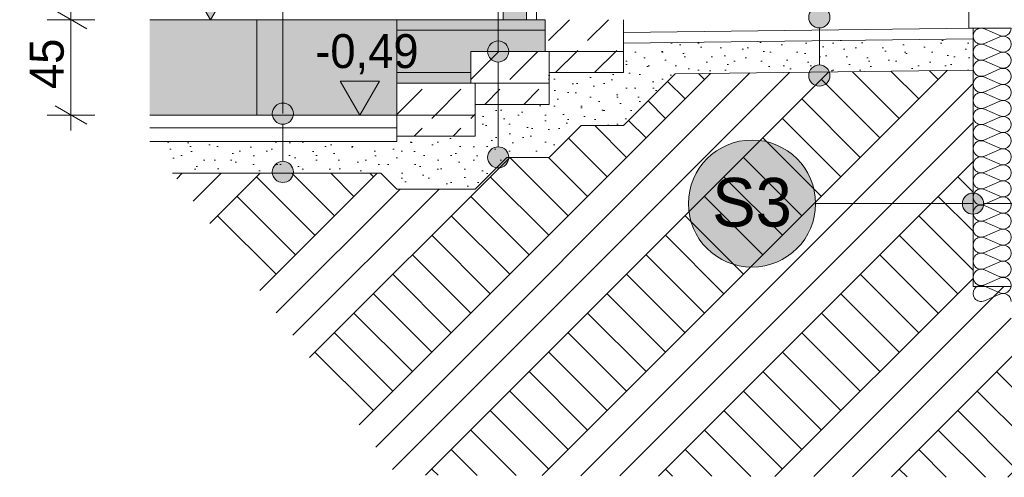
# Model space of a CAD drawing. Extents: x -366324 to -207045, y 68808 to 138616.
# Tile 23 of 170: x -333238 to -328591, y 76810 to 78970. Entities that reach past the tile are written whole.
import ezdxf

# ---------------------------------------------------------------- set-up
doc = ezdxf.new("R2010")
doc.units = 0
doc.header["$MEASUREMENT"] = 0
for name, color, linetype, lineweight in [('Arch kolorystyka_Nr_Pióra__19', 255, 'Continuous', 13), ('Arch kolorystyka_Nr_Pióra__41', 7, 'Continuous', 15), ('Arch ocieplenie_Nr_Pióra__46', 5, 'Continuous', 13), ('Arch opisy_Nr_Pióra__1', 7, 'Continuous', 25), ('Arch opisy_Nr_Pióra__21', 7, 'Continuous', 9), ('Arch rynny_Nr_Pióra__21', 7, 'Continuous', 9), ('Arch schody_Nr_Pióra__21', 7, 'Continuous', 9), ('Arch wykończenie_Nr_Pióra__46', 5, 'Continuous', 13), ('Arch wymiary_Nr_Pióra__21', 7, 'Continuous', 9), ('arch wypelnienia_Nr_Pióra__21', 7, 'Continuous', 9), ('Arch ściany zewnętrzne_Nr_Pióra__21', 7, 'Continuous', 9)]:
    doc.layers.add(name, color=color, linetype=linetype, lineweight=lineweight)
for name, color, linetype, lineweight, true_color in [('Arch kolorystyka_Nr_Pióra__81', 7, 'Continuous', 9, 0x5d5d5d), ('Arch teren_Nr_Pióra__2', 7, 'Continuous', 13, 0x7f7f7f), ('arch wypelnienia_Nr_Pióra__2', 7, 'Continuous', 13, 0x7f7f7f)]:
    doc.layers.add(name, color=color, linetype=linetype, lineweight=lineweight, true_color=true_color)
for name, color, linetype in [('Arch ocieplenie', 7, 'Continuous'), ('Arch opisy', 7, 'Continuous'), ('Arch wymiary', 7, 'Continuous')]:
    doc.layers.add(name, color=color, linetype=linetype)
doc.styles.add('GENERATED_STYLE_1', font='txt')
doc.styles.add('GENERATED_STYLE_3', font='txt')
doc.dimstyles.new('GENERATED_STYLE__2', dxfattribs={"dimtxt": 160.000002, "dimasz": 114, "dimexe": 0.18, "dimexo": 0, "dimgap": 0.09, "dimtad": 1, "dimdec": 0, "dimlfac": 0.1, "dimzin": 0, "dimdsep": 46, "dimtxsty": 'GENERATED_STYLE_1', "dimblk": 'ARROWHEAD_2', "dimblk1": 'ARROWHEAD_2', "dimblk2": 'ARROWHEAD_2', "dimcen": 0.09, "dimclrd": 7, "dimclre": 7, "dimclrt": 7, "dimazin": 0, "dimtfac": 1, "dimtdec": 4, "dimtmove": 0, "dimatfit": 3, "dimfxl": 0, "dimtolj": 1, "dimtzin": 0, "dimarcsym": 0})
pattern_1 = [(45, (0, 0), (-183.84776, 183.84776), [195, -65]), (45, (1e-14, 183.85), (-183.84776, 183.84776), [195, -65])]

# ---------------------------------------------------------------- blocks, each defined once
blk = doc.blocks.new('Izolacja cieplna 14_1', base_point=(-328559, 77639.6))
at = {"layer": 'Arch ocieplenie_Nr_Pióra__46', "linetype": 'Continuous'}
for p, q in [((-328612.6, 78895), (-328685.3, 78926.6)), ((-328685.3, 78857.1), (-328612.6, 78888.7)), ((-328612.6, 78819.1), (-328685.3, 78850.7)), ((-328685.3, 78781.2), (-328612.6, 78812.8)), ((-328612.6, 78743.2), (-328685.3, 78774.8)), ((-328685.3, 78705.3), (-328612.6, 78736.9)), ((-328612.6, 78667.3), (-328685.3, 78698.9)), ((-328685.3, 78629.4), (-328612.6, 78661)), ((-328612.6, 78591.5), (-328685.3, 78623)), ((-328685.3, 78553.5), (-328612.6, 78585.1)), ((-328612.6, 78515.6), (-328685.3, 78547.1)), ((-328685.3, 78477.6), (-328612.6, 78509.2)), ((-328612.6, 78439.7), (-328685.3, 78471.2)), ((-328685.3, 78401.7), (-328612.6, 78433.3)), ((-328612.6, 78363.8), (-328685.3, 78395.3)), ((-328685.3, 78325.8), (-328612.6, 78357.4)), ((-328612.6, 78287.9), (-328685.3, 78319.4)), ((-328685.3, 78249.9), (-328612.6, 78281.5)), ((-328612.6, 78212), (-328685.3, 78243.5)), ((-328685.3, 78174), (-328612.6, 78205.6)), ((-328612.6, 78136.1), (-328685.3, 78167.6)), ((-328685.3, 78098.1), (-328612.6, 78129.7)), ((-328612.6, 78060.2), (-328685.3, 78091.8)), ((-328685.3, 78022.2), (-328612.6, 78053.8)), ((-328612.6, 77984.3), (-328685.3, 78015.9)), ((-328685.3, 77946.3), (-328612.6, 77977.9)), ((-328612.6, 77908.4), (-328685.3, 77940)), ((-328685.3, 77870.4), (-328612.6, 77902)), ((-328612.6, 77832.5), (-328685.3, 77864.1)), ((-328685.3, 77794.5), (-328612.6, 77826.1)), ((-328612.6, 77756.6), (-328685.3, 77788.2)), ((-328685.3, 77718.6), (-328612.6, 77750.2)), ((-328612.6, 77680.7), (-328685.3, 77712.3)), ((-328685.3, 77642.7), (-328612.6, 77674.3))]:
    blk.add_line(p, q, dxfattribs=at)
for centre, start_param, end_param in [((-328700.7, 78891.8), 4.299595, 8.266775), ((-328597.3, 78929.8), 1.158004, 3.141593), ((-328597.3, 78853.9), 1.158004, 5.125183), ((-328700.7, 78816), 4.299595, 8.266775), ((-328597.3, 78778), 1.158004, 5.125183), ((-328700.7, 78740.1), 4.299595, 8.266775), ((-328597.3, 78702.1), 1.158004, 5.125183), ((-328700.7, 78664.2), 4.299595, 8.266775), ((-328597.3, 78626.2), 1.158004, 5.125183), ((-328700.7, 78588.3), 4.299595, 8.266775), ((-328597.3, 78550.3), 1.158004, 5.125183), ((-328700.7, 78512.4), 4.299595, 8.266775), ((-328597.3, 78474.4), 1.158004, 5.125183), ((-328700.7, 78436.5), 4.299595, 8.266775), ((-328700.7, 78360.6), 4.299595, 8.266775), ((-328597.3, 78398.5), 1.158004, 5.125183), ((-328597.3, 78322.6), 1.158004, 5.125183), ((-328700.7, 78284.7), 4.299595, 8.266775), ((-328597.3, 78246.7), 1.158004, 5.125183), ((-328700.7, 78208.8), 4.299595, 8.266775), ((-328700.7, 78132.9), 4.299595, 8.266775), ((-328597.3, 78170.8), 1.158004, 5.125183), ((-328597.3, 78094.9), 1.158004, 5.125183), ((-328700.7, 78057), 4.299595, 8.266775), ((-328597.3, 78019), 1.158004, 5.125183), ((-328700.7, 77981.1), 4.299595, 8.266775), ((-328597.3, 77943.1), 1.158004, 5.125183), ((-328700.7, 77905.2), 4.299595, 8.266775), ((-328597.3, 77867.2), 1.158004, 5.125183), ((-328700.7, 77829.3), 4.299595, 8.266775), ((-328700.7, 77753.4), 4.299595, 8.266775), ((-328597.3, 77791.4), 1.158004, 5.125183), ((-328597.3, 77715.5), 1.158004, 5.125183), ((-328700.7, 77677.5), 4.299595, 8.266775), ((-328597.3, 77639.6), 3.141593, 5.125182)]:
    blk.add_ellipse(centre, major_axis=(-38.3, 0), ratio=0.991277, start_param=start_param, end_param=end_param, dxfattribs=at)
blk = doc.blocks.new('Linia_3', base_point=(-328139, 78101.5))
at = {"layer": 'Arch opisy_Nr_Pióra__21', "linetype": 'Continuous'}
for points in [[(-328689, 78101.5), (-328692.8, 78120.6), (-328703.6, 78136.8), (-328719.9, 78147.7), (-328739, 78151.5), (-328758.1, 78147.7), (-328774.3, 78136.8), (-328785.2, 78120.6), (-328789, 78101.5), (-328785.2, 78082.3), (-328774.3, 78066.1), (-328758.1, 78055.3), (-328739, 78051.5), (-328719.9, 78055.3), (-328703.6, 78066.1), (-328692.8, 78082.3)], [(-328089, 78101.5), (-328092.8, 78120.6), (-328103.6, 78136.8), (-328119.9, 78147.7), (-328139, 78151.5), (-328158.1, 78147.7), (-328174.3, 78136.8), (-328185.2, 78120.6), (-328189, 78101.5), (-328185.2, 78082.3), (-328174.3, 78066.1), (-328158.1, 78055.3), (-328139, 78051.5), (-328119.9, 78055.3), (-328103.6, 78066.1), (-328092.8, 78082.3)]]:
    blk.add_hatch(color=256, dxfattribs=at).paths.add_polyline_path(points, flags=0)
blk.add_line((-328189, 78101.5), (-328689, 78101.5), dxfattribs=at)
for centre in [(-328739, 78101.5), (-328139, 78101.5)]:
    blk.add_circle(centre, 50, dxfattribs=at)
blk = doc.blocks.new('Linia_4', base_point=(-328739, 78101.5))
at = {"layer": 'Arch opisy_Nr_Pióra__21', "linetype": 'Continuous'}
blk.add_line((-328739, 78101.5), (-329482.1, 78101.5), dxfattribs=at)
blk.add_circle((-329782.1, 78101.5), 300, dxfattribs=at)
blk = doc.blocks.new('Linia_6', base_point=(-331996.4, 78251))
at = {"layer": 'Arch opisy_Nr_Pióra__21', "linetype": 'Continuous'}
for points in [[(-331946.4, 78526), (-331950.2, 78545.2), (-331961.1, 78561.4), (-331977.3, 78572.2), (-331996.4, 78576), (-332015.6, 78572.2), (-332031.8, 78561.4), (-332042.6, 78545.2), (-332046.4, 78526), (-332042.6, 78506.9), (-332031.8, 78490.7), (-332015.6, 78479.8), (-331996.4, 78476), (-331977.3, 78479.8), (-331961.1, 78490.7), (-331950.2, 78506.9)], [(-331946.4, 78251), (-331950.2, 78270.2), (-331961.1, 78286.4), (-331977.3, 78297.2), (-331996.4, 78301), (-332015.6, 78297.2), (-332031.8, 78286.4), (-332042.6, 78270.2), (-332046.4, 78251), (-332042.6, 78231.9), (-332031.8, 78215.7), (-332015.6, 78204.8), (-331996.4, 78201), (-331977.3, 78204.8), (-331961.1, 78215.7), (-331950.2, 78231.9)]]:
    blk.add_hatch(color=256, dxfattribs=at).paths.add_polyline_path(points, flags=0)
blk.add_line((-331996.4, 78301), (-331996.4, 78476), dxfattribs=at)
for centre in [(-331996.4, 78526), (-331996.4, 78251)]:
    blk.add_circle(centre, 50, dxfattribs=at)
blk = doc.blocks.new('Linia_7', base_point=(-331996.4, 78526))
at = {"layer": 'Arch opisy_Nr_Pióra__21', "linetype": 'Continuous'}
blk.add_line((-331996.4, 78526), (-331996.4, 79895.1), dxfattribs=at)
blk.add_circle((-331996.4, 80195.1), 300, dxfattribs=at)
blk = doc.blocks.new('Linia_8', base_point=(-329464.1, 78705.9))
at = {"layer": 'Arch opisy_Nr_Pióra__21', "linetype": 'Continuous'}
for points in [[(-329414.1, 78980.9), (-329417.9, 79000), (-329428.7, 79016.3), (-329444.9, 79027.1), (-329464.1, 79030.9), (-329483.2, 79027.1), (-329499.4, 79016.3), (-329510.3, 79000), (-329514.1, 78980.9), (-329510.3, 78961.8), (-329499.4, 78945.6), (-329483.2, 78934.7), (-329464.1, 78930.9), (-329444.9, 78934.7), (-329428.7, 78945.6), (-329417.9, 78961.8)], [(-329414.1, 78705.9), (-329417.9, 78725), (-329428.7, 78741.3), (-329444.9, 78752.1), (-329464.1, 78755.9), (-329483.2, 78752.1), (-329499.4, 78741.3), (-329510.3, 78725), (-329514.1, 78705.9), (-329510.3, 78686.8), (-329499.4, 78670.6), (-329483.2, 78659.7), (-329464.1, 78655.9), (-329444.9, 78659.7), (-329428.7, 78670.6), (-329417.9, 78686.8)]]:
    blk.add_hatch(color=256, dxfattribs=at).paths.add_polyline_path(points, flags=0)
blk.add_line((-329464.1, 78755.9), (-329464.1, 78930.9), dxfattribs=at)
for centre in [(-329464.1, 78980.9), (-329464.1, 78705.9)]:
    blk.add_circle(centre, 50, dxfattribs=at)
blk = doc.blocks.new('Wymiary_3', base_point=(-331633.3, 78519.6))
at = {"layer": 'Arch wymiary_Nr_Pióra__21', "linetype": 'Continuous'}
blk.add_hatch(color=256, dxfattribs=at).paths.add_polyline_path([(-331633.3, 78519.6), (-331726.1, 78679.6), (-331540.5, 78679.6)], flags=0)
for p, q in [((-331633.3, 78519.6), (-331726.1, 78679.6)), ((-331726.1, 78679.6), (-331540.5, 78679.6)), ((-331540.5, 78679.6), (-331633.3, 78519.6)), ((-331633.3, 78519.6), (-331753.3, 78519.6)), ((-331633.3, 78519.6), (-331513.3, 78519.6))]:
    blk.add_line(p, q, dxfattribs=at)
at = {"layer": 'Arch wymiary_Nr_Pióra__21', "insert": (-331843.4, 78711.6), "char_height": 160, "attachment_point": 7, "style": 'GENERATED_STYLE_1'}
blk.add_mtext('{-0,49}', dxfattribs=at)
blk = doc.blocks.new('Wymiary_18', base_point=(-332337.7, 78969.6))
at = {"layer": 'Arch wymiary_Nr_Pióra__21', "linetype": 'Continuous'}
blk.add_hatch(color=256, dxfattribs=at).paths.add_polyline_path([(-332337.7, 78969.6), (-332430.5, 79129.6), (-332244.9, 79129.6)], flags=0)
for p, q in [((-332337.7, 78969.6), (-332430.5, 79129.6)), ((-332430.5, 79129.6), (-332244.9, 79129.6)), ((-332244.9, 79129.6), (-332337.7, 78969.6)), ((-332337.7, 78969.6), (-332457.7, 78969.6)), ((-332337.7, 78969.6), (-332217.7, 78969.6))]:
    blk.add_line(p, q, dxfattribs=at)
at = {"layer": 'Arch wymiary_Nr_Pióra__21', "insert": (-332547.7, 79161.6), "char_height": 160, "attachment_point": 7, "style": 'GENERATED_STYLE_1'}
blk.add_mtext('{-0,04}', dxfattribs=at)
blk = doc.blocks.new('*D275')
at = {"layer": 'Arch wymiary_Nr_Pióra__21', "linetype": 'Continuous'}
for p, q in [((-332921.5, 78926.3), (-333071.5, 79012.9)), ((-332996.5, 78969.6), (-332996.5, 79042.9)), ((-332884, 78969.6), (-333109, 78969.6)), ((-332996.5, 78519.6), (-332996.5, 78969.6)), ((-333071.5, 78562.9), (-332921.5, 78476.3)), ((-332884, 78519.6), (-333109, 78519.6)), ((-332996.5, 78446.2), (-332996.5, 78519.6))]:
    blk.add_line(p, q, dxfattribs=at)
at = {"layer": 'Arch wymiary_Nr_Pióra__21', "insert": (-333028.5, 78642.2), "char_height": 160, "attachment_point": 7, "rotation": 90, "style": 'GENERATED_STYLE_1'}
blk.add_mtext('{45}', dxfattribs=at)
blk = doc.blocks.new('ARROWHEAD_2')
at = {"color": 0, "linetype": 'Continuous', "lineweight": 0}
for p, q in [((-0.378, -0.655), (0.378, 0.655)), ((0, 0), (-1, 0))]:
    blk.add_line(p, q, dxfattribs=at)
blk = doc.blocks.new('Linia_22', base_point=(-330980.1, 78319.6))
at = {"layer": 'Arch opisy_Nr_Pióra__21', "linetype": 'Continuous'}
for points in [[(-330930.1, 78819.6), (-330933.9, 78838.7), (-330944.7, 78854.9), (-330960.9, 78865.8), (-330980.1, 78869.6), (-330999.2, 78865.8), (-331015.4, 78854.9), (-331026.3, 78838.7), (-331030.1, 78819.6), (-331026.3, 78800.4), (-331015.4, 78784.2), (-330999.2, 78773.4), (-330980.1, 78769.6), (-330960.9, 78773.4), (-330944.7, 78784.2), (-330933.9, 78800.4)], [(-330930.1, 78319.6), (-330933.9, 78338.7), (-330944.7, 78354.9), (-330960.9, 78365.8), (-330980.1, 78369.6), (-330999.2, 78365.8), (-331015.4, 78354.9), (-331026.3, 78338.7), (-331030.1, 78319.6), (-331026.3, 78300.4), (-331015.4, 78284.2), (-330999.2, 78273.4), (-330980.1, 78269.6), (-330960.9, 78273.4), (-330944.7, 78284.2), (-330933.9, 78300.4)]]:
    blk.add_hatch(color=256, dxfattribs=at).paths.add_polyline_path(points, flags=0)
blk.add_line((-330980.1, 78369.6), (-330980.1, 78769.6), dxfattribs=at)
for centre in [(-330980.1, 78819.6), (-330980.1, 78319.6)]:
    blk.add_circle(centre, 50, dxfattribs=at)
blk = doc.blocks.new('Linia_23', base_point=(-330980.1, 78819.6))
at = {"layer": 'Arch opisy_Nr_Pióra__21', "linetype": 'Continuous'}
blk.add_line((-330980.1, 78819.6), (-330980.1, 79895.1), dxfattribs=at)
blk.add_circle((-330980.1, 80195.1), 300, dxfattribs=at)

msp = doc.modelspace()

# ---------------------------------------------------------------- hatches: boundary and pattern name
at = {"layer": 'Arch kolorystyka_Nr_Pióra__19', "linetype": 'Continuous'}
msp.add_hatch(color=256, dxfattribs=at).paths.add_polyline_path([(-330082.1, 78101.5, 1), (-329482.1, 78101.5, 1)], flags=0)
at = {"layer": 'Arch kolorystyka_Nr_Pióra__41', "linetype": 'Continuous'}
msp.add_hatch(color=256, dxfattribs=at).paths.add_polyline_path([(-330956.3, 78969.6), (-330846.3, 78969.6), (-330846.3, 81724.9, -0.436542), (-330956.3, 81724.9)], flags=0)
at = {"layer": 'Arch kolorystyka_Nr_Pióra__81', "linetype": 'Continuous', "lineweight": 0, "true_color": 0x454545}
for points in [[(-331459, 78519.6), (-332625, 78519.6), (-332625, 78969.6), (-331459, 78969.6)], [(-331459, 78669.6), (-331109, 78669.6), (-331109, 78819.6), (-330759, 78819.6), (-330759, 78969.6), (-331459, 78969.6)]]:
    msp.add_hatch(color=250, dxfattribs=at).paths.add_polyline_path(points, flags=0)
at = {"layer": 'Arch teren_Nr_Pióra__2', "linetype": 'Continuous'}
h = msp.add_hatch(dxfattribs=at)
h.set_pattern_fill('Earth', color=256, style=0, pattern_type=2)
h.set_pattern_definition([(45, (0, 0), (-275.77163, 275.77163), []), (45, (-91.9, 91.9), (-551.5433, 551.5433), []), (45, (-183.85, 183.85), (-551.5433, 551.5433), []), (135, (-275.77, 275.77), (91.92388, 91.92388), [390, -390])])
h.paths.add_polyline_path([(-331459, 78169.6), (-331534, 78244.6), (-332517.1, 78244.6), (-331459, 76819.8), (-328559, 76809.6), (-327074.7, 76809.6), (-327074.7, 77409.6), (-328559, 77409.6), (-328559, 77709.6), (-328739, 77709.6), (-328739, 78731), (-330144.8, 78713.8), (-330389, 78469.6), (-330589, 78469.6), (-330739, 78319.6), (-330939, 78319.6), (-331089, 78169.6)], flags=0)
at = {"layer": 'arch wypelnienia_Nr_Pióra__2', "linetype": 'Continuous'}
h = msp.add_hatch(dxfattribs=at)
h.set_pattern_fill('Cut_Stone', color=256, style=0, pattern_type=2)
h.set_pattern_definition([(45, (0, 200), (-63.63961, 63.63961), [0, -60, 0, -90]), (110, (200, 200), (84.572336, 30.781813), [0, -44, 0, -76])])
h.paths.add_polyline_path([(-332625, 78394.6), (-332517.1, 78244.6), (-331575.1, 78244.6), (-331534, 78244.6), (-331459, 78169.6), (-331089, 78169.6), (-330939, 78319.6), (-330739, 78319.6), (-330589, 78469.6), (-330389, 78469.6), (-330144.8, 78713.8), (-328739, 78731), (-328739, 78879.8), (-330389, 78859.5), (-330389, 78819.6), (-330389, 78719.6), (-330739, 78719.6), (-330739, 78669.6), (-330739, 78569.6), (-331089, 78569.6), (-331089, 78519.6), (-331089, 78419.6), (-331459, 78419.6), (-331459, 78394.6), (-331575.1, 78394.6)], flags=0)
h = msp.add_hatch(dxfattribs=at)
h.set_pattern_fill('Dashed', color=256, style=0, pattern_type=2)
h.set_pattern_definition(pattern_1)
h.paths.add_polyline_path([(-330739, 78719.6), (-330389, 78719.6), (-330389, 78819.6), (-330739, 78819.6)], flags=0)
h = msp.add_hatch(dxfattribs=at)
h.set_pattern_fill('Dashed', color=256, style=0, pattern_type=2)
h.set_pattern_definition(pattern_1)
h.paths.add_polyline_path([(-331089, 78569.6), (-330739, 78569.6), (-330739, 78669.6), (-331089, 78669.6)], flags=0)
h = msp.add_hatch(dxfattribs=at)
h.set_pattern_fill('Dashed', color=256, style=0, pattern_type=2)
h.set_pattern_definition(pattern_1)
h.paths.add_polyline_path([(-331089, 78519.6), (-331459, 78519.6), (-331459, 78419.6), (-331089, 78419.6)], flags=0)
at = {"layer": 'arch wypelnienia_Nr_Pióra__21', "linetype": 'Continuous'}
h = msp.add_hatch(dxfattribs=at)
h.set_pattern_fill('Dashed', color=256, style=0, pattern_type=2)
h.set_pattern_definition(pattern_1)
h.paths.add_polyline_path([(-330389, 78859.5), (-330389, 78969.6), (-330759, 78969.6), (-330759, 78819.6), (-330389, 78819.6)], flags=0)
h = msp.add_hatch(dxfattribs=at)
h.set_pattern_fill('Dashed', color=256, style=0, pattern_type=2)
h.set_pattern_definition(pattern_1)
h.paths.add_polyline_path([(-331109, 78669.6), (-330739, 78669.6), (-330739, 78819.6), (-331109, 78819.6)], flags=0)
h = msp.add_hatch(dxfattribs=at)
h.set_pattern_fill('Dashed', color=256, style=0, pattern_type=2)
h.set_pattern_definition(pattern_1)
h.paths.add_polyline_path([(-331459, 78519.6), (-331089, 78519.6), (-331089, 78669.6), (-331459, 78669.6)], flags=0)

# ---------------------------------------------------------------- linework, layer by layer
at = {"layer": 'Arch rynny_Nr_Pióra__21', "linetype": 'Continuous'}
for p, q in [((-330956.3, 81724.9), (-330956.3, 78969.6)), ((-330846.3, 81724.9), (-330846.3, 78969.6))]:
    msp.add_line(p, q, dxfattribs=at)
at = {"layer": 'Arch schody_Nr_Pióra__21', "linetype": 'Continuous'}
for p, q in [((-328759, 78929.6), (-328759, 79009.6)), ((-332119, 78969.6), (-332625, 78969.6)), ((-332119, 78519.6), (-332119, 78969.6)), ((-332119, 78519.6), (-332119, 78969.6)), ((-331459, 78969.6), (-332119, 78969.6)), ((-331459, 78969.6), (-331459, 78669.6)), ((-330759, 78969.6), (-331459, 78969.6)), ((-330759, 78819.6), (-330759, 78969.6)), ((-330389, 78969.6), (-330389, 78819.6)), ((-330759, 78919.6), (-331459, 78919.6)), ((-328739, 78929.8), (-330389, 78909.6)), ((-328559, 78929.8), (-328759, 78929.8)), ((-328739, 78879.8), (-330389.2, 78859.5)), ((-331109, 78669.6), (-331109, 78819.6)), ((-331109, 78819.6), (-330739, 78819.6)), ((-330389, 78819.6), (-330759, 78819.6)), ((-330739, 78819.6), (-330739, 78669.6)), ((-330389, 78819.6), (-330389, 78719.6)), ((-328739, 78731), (-330144.8, 78713.8)), ((-331109, 78719.6), (-331459, 78719.6)), ((-330389, 78719.6), (-330739, 78719.6)), ((-330389, 78469.6), (-330144.8, 78713.8)), ((-331459, 78519.6), (-331459, 78669.6)), ((-331459, 78669.6), (-331089, 78669.6)), ((-330739, 78669.6), (-331109, 78669.6)), ((-331089, 78669.6), (-331089, 78519.6)), ((-330739, 78669.6), (-330739, 78569.6)), ((-330739, 78569.6), (-331089, 78569.6)), ((-332625, 78519.6), (-331459, 78519.6)), ((-332625, 78519.6), (-332119, 78519.6)), ((-332119, 78519.6), (-331459, 78519.6)), ((-331089, 78519.6), (-331459, 78519.6)), ((-331459, 78519.6), (-331459, 78419.6)), ((-331459, 78394.6), (-331459, 78519.6)), ((-331089, 78519.6), (-331089, 78419.6)), ((-332625, 78459.6), (-331459, 78459.6)), ((-330739, 78319.6), (-330589, 78469.6)), ((-330389, 78469.6), (-330589, 78469.6)), ((-331089, 78419.6), (-331459, 78419.6)), ((-332625, 78394.6), (-331459, 78394.6)), ((-331089, 78169.6), (-330939, 78319.6)), ((-330739, 78319.6), (-330939, 78319.6)), ((-332517.1, 78244.6), (-331534, 78244.6)), ((-331459, 78169.6), (-331534, 78244.6)), ((-331089, 78169.6), (-331459, 78169.6))]:
    msp.add_line(p, q, dxfattribs=at)
at = {"layer": 'Arch wykończenie_Nr_Pióra__46', "linetype": 'Continuous'}
for p, q in [((-328739, 78929.8), (-328739, 77709.6)), ((-328739, 77709.6), (-328559, 77709.6))]:
    msp.add_line(p, q, dxfattribs=at)
at = {"layer": 'Arch ściany zewnętrzne_Nr_Pióra__21', "linetype": 'Continuous'}
msp.add_line((-330799, 81409.6), (-330799, 78969.6), dxfattribs=at)

# ---------------------------------------------------------------- block references
at = {"layer": 'Arch ocieplenie', "color": 104, "linetype": 'Continuous', "lineweight": 9, "true_color": 0x029e21}
msp.add_blockref('Izolacja cieplna 14_1', (-328559, 77639.6), dxfattribs=at)
at = {"layer": 'Arch opisy', "linetype": 'Continuous'}
for name, p in [('Linia_7', (-331996.4, 78526)), ('Linia_23', (-330980.1, 78819.6)), ('Linia_8', (-329464.1, 78705.9)), ('Linia_22', (-330980.1, 78319.6)), ('Linia_6', (-331996.4, 78251)), ('Linia_4', (-328739, 78101.5)), ('Linia_3', (-328139, 78101.5))]:
    msp.add_blockref(name, p, dxfattribs=at)
at = {"layer": 'Arch wymiary', "linetype": 'Continuous'}
for name, p in [('Wymiary_18', (-332337.7, 78969.6)), ('Wymiary_3', (-331633.3, 78519.6))]:
    msp.add_blockref(name, p, dxfattribs=at)

# ---------------------------------------------------------------- texts
at = {"layer": 'Arch opisy_Nr_Pióra__1', "linetype": 'Continuous', "insert": (-329782.1, 78222.9), "char_height": 230, "attachment_point": 2, "style": 'GENERATED_STYLE_3'}
msp.add_mtext('{S3}', dxfattribs=at)

# ---------------------------------------------------------------- dimensions: what is measured, and where the dimension line sits
at = {"layer": 'Arch wymiary', "linetype": 'Continuous'}
dim = msp.add_linear_dim(base=(-332996.5, 78519.6), p1=(-332625, 78519.6), p2=(-332625, 78969.6), angle=90, dimstyle='GENERATED_STYLE__2', dxfattribs=at)
dim.commit()
dim.dimension.update_dxf_attribs({"geometry": '*D275', "text_midpoint": (-333108.5, 78763.6)})

doc.saveas('drawing.dxf')
